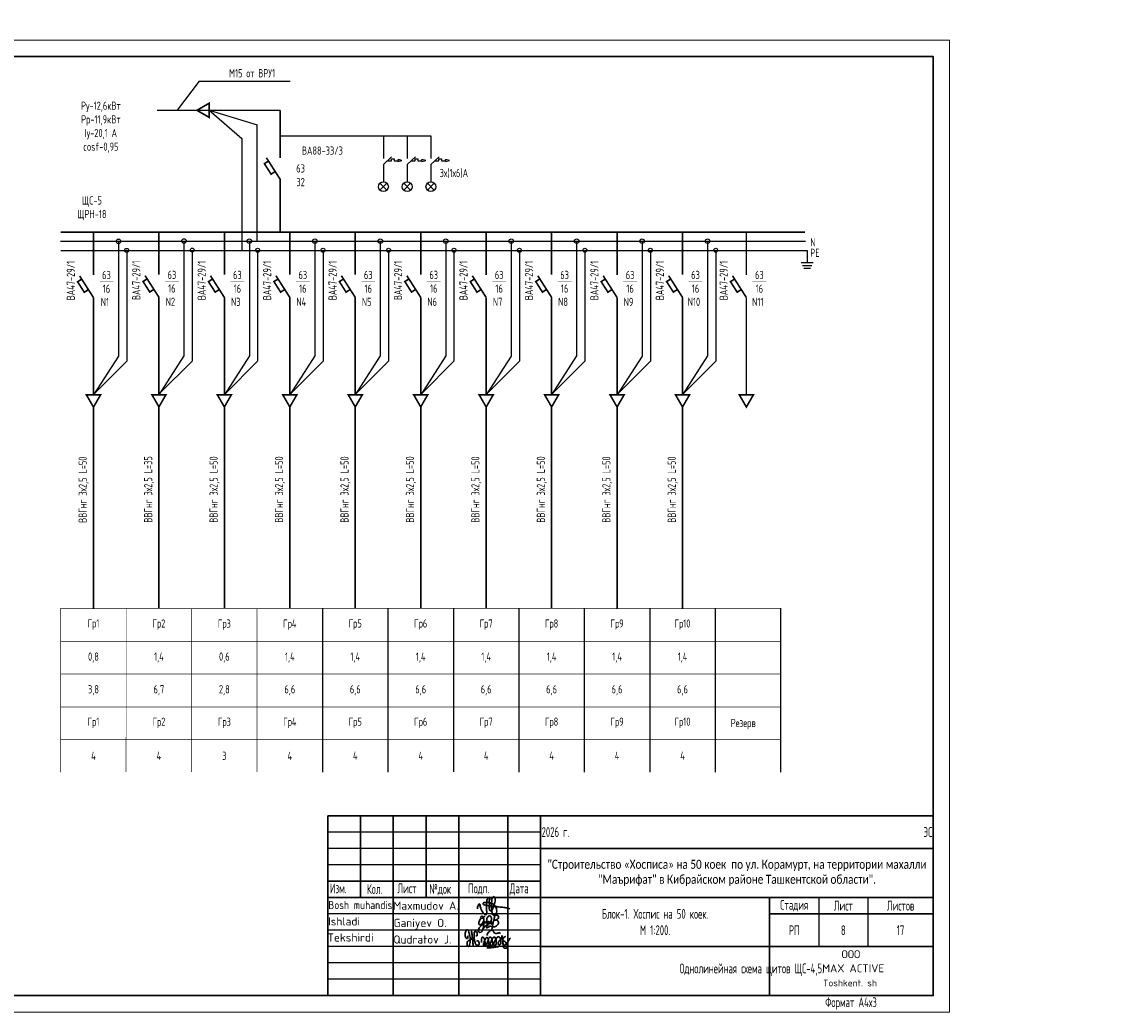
# Model space of a CAD drawing. Header units: millimetres. Extents: x 473009 to 2502882, y 456217 to 1153743.
# Tile 21 of 124: x 1022015 to 1055629, y 457033 to 487290. Entities that reach past the tile are written whole.
import ezdxf
from ezdxf.enums import TextEntityAlignment as Align

# ---------------------------------------------------------------- set-up
doc = ezdxf.new("R2010")
doc.units = ezdxf.units.MM
for name, color, linetype in [('_Текст', 7, 'Continuous'), ('EKAB', 7, 'Continuous'), ('FORMAT', 150, 'Continuous'), ('Osnova', 7, 'Continuous'), ('построение', 7, 'Continuous'), ('формат', 136, 'Continuous')]:
    doc.layers.add(name, color=color, linetype=linetype)
for name, color, linetype, lineweight in [('ТХ. штамп', 7, 'Continuous', 25), ('ТХ. ЭЛ', 2, 'Continuous', 30), ('Электрика', 1, 'Continuous', 50), ('ЭМ', 240, 'Continuous', 20)]:
    doc.layers.add(name, color=color, linetype=linetype, lineweight=lineweight)
doc.styles.add('COMPLEX', font='isocpeur.ttf')
doc.styles.add('SPDS', font='spds.shx', dxfattribs={"width": 0.8, "height": 250})
doc.styles.add('SPDS1', font='spds.shx', dxfattribs={"width": 0.8})

# ---------------------------------------------------------------- blocks, each defined once
blk = doc.blocks.new('*U106')
at = {"color": 0, "linetype": 'Continuous', "lineweight": 30}
for p, q in [((440, 60), (625, 60)), ((440, 5), (440, 60))]:
    blk.add_line(p, q, dxfattribs=at)
at = {"layer": 'ЭМ', "color": 0, "lineweight": 30, "ltscale": 0.5}
for p, q in [((20, 90), (8, 90)), ((8, 5), (8, 90)), ((13, 5), (13, 90)), ((20, 65), (8, 65)), ((20, 30), (8, 30)), ((20, 5), (8, 5))]:
    blk.add_line(p, q, dxfattribs=at)
at = {"layer": 'ЭМ', "color": 0, "lineweight": 20, "ltscale": 0.5}
blk.add_lwpolyline([(0, 0), (630, 0), (630, 297), (0, 297)], close=True, dxfattribs=at)
at = {"layer": 'ЭМ', "color": 0, "lineweight": 30, "ltscale": 0.5}
blk.add_lwpolyline([(20, 5), (625, 5), (625, 292), (20, 292)], close=True, dxfattribs=at)
at = {"layer": 'ЭМ', "color": 0, "lineweight": 25, "ltscale": 100, "char_height": 3, "attachment_point": 2, "rotation": 90, "style": 'SPDS'}
for s, insert, width in [('Взам. инв. №', (8.72, 77.28), 31.9567), ('Подпись и дата', (8.76, 47.02), 43.3948), ('Инв. № подл.', (8.76, 17.32), 41.415)]:
    blk.add_mtext(s, dxfattribs=dict(at, insert=insert, width=width))
blk = doc.blocks.new('A$C4c4061ee')
at = {"color": 184, "lineweight": 30}
blk.add_spline([(-39.7, -7.1), (-36.8, 4), (-34, 7.9), (-31.2, -0.1), (-24.1, -16.2), (-16.7, -23.5), (-13.9, -23.5), (-12.5, -17.9), (-12.5, 12.7), (-8.3, 24.8), (-4.4, 27), (-3.4, 21.4), (-5.7, 12.9), (-4.4, 8), (-4.4, -10), (-2, -12.6), (3.3, -10), (9.6, 6.1), (12.6, 19.5), (7.6, 28.9), (4.7, 26.6), (2.4, 16.6), (1.1, -1.2), (2.9, -14.2), (6.8, -24.8), (10.9, -24.8), (15, -21.3), (16.5, -17.2), (16.5, -9.9), (12, 2), (5.9, 7.4), (-2.7, 10.3), (-10, 12.1), (-17, 12.1), (-21.5, 11.2), (-22.5, 7.7), (-20, 5.4), (-14, 3.7), (-0.7, 1.8), (11, 0.5), (22.2, -1.2), (37.6, -2.6), (43.5, -3.6), (49.3, -4.5), (54.9, -6.4)], degree=3, dxfattribs=at)
blk = doc.blocks.new('Odil Ganiyev')
at = {"color": 184, "lineweight": 30}
for points in [[(278009, -189095), (278081, -189029), (278139, -189055), (278204, -188993)], [(278218, -189288), (278220, -189298), (278251, -189229), (278258, -189294), (278315, -189206), (278295, -189231), (278320, -189288), (278380, -189198), (278355, -189239), (278384, -189286), (278449, -189192), (278428, -189223), (278438, -189281), (278515, -189197), (278494, -189208), (278505, -189282), (278604, -188932), (278563, -189514)], [(278174, -189155), (278173, -189633), (278135, -189699), (278036, -189702), (278008, -189605), (278074, -189469), (278128, -189405), (278218, -189288)], [(278213, -189509), (278316, -189388), (278340, -189483), (278421, -189425), (278521, -189382)]]:
    blk.add_spline(points, degree=3, dxfattribs=at)
for points, knots in [([(278396, -189316), (278466, -189243), (278495, -189145), (278487, -189009), (278378, -188944), (278332, -188998), (278319, -189020), (278305, -189050), (278280, -189134), (278300, -189288), (278388, -189386)], [0, 0, 0, 0, 210.331661, 341.544209, 437.993539, 521.209993, 521.209993, 521.209993, 602.643394, 823.015149, 823.015149, 823.015149, 823.015149]), ([(278604, -188939), (278630, -188908), (278658, -188890), (278746, -188897), (278776, -188980), (278743, -189054), (278691, -189101), (278617, -189118)], [0, 0, 0, 0, 59.301687, 137.83445, 232.671471, 306.955654, 371.443461, 371.443461, 371.443461, 371.443461]), ([(278093, -189111), (278063, -189124), (277979, -189180), (277976, -189469), (278121, -189357), (278159, -189260), (278167, -189222)], [0, 0, 0, 0, 84.01965, 319.3343, 434.006974, 519.963926, 519.963926, 519.963926, 519.963926]), ([(278167, -189222), (278181, -189151), (278171, -189084), (278111, -189103), (278093, -189111)], [526.826092, 526.826092, 526.826092, 526.826092, 665.559085, 706.396126, 706.396126, 706.396126, 706.396126]), ([(278617, -189118), (278680, -189058), (278780, -189127), (278817, -189262), (278675, -189400), (278595, -189412), (278531, -189410)], [498.211239, 498.211239, 498.211239, 498.211239, 560.962433, 628.560844, 789.184895, 992.203079, 992.203079, 992.203079, 992.203079])]:
    blk.add_open_spline(points, degree=3, knots=knots, dxfattribs=at)
blk = doc.blocks.new('A$C77aec0c1')
at = {"color": 184, "lineweight": 30}
for points in [[(-78.4, 25.2), (-78.4, 19.8), (-80.1, 15.4), (-82.7, 15.2), (-85.9, 18.3), (-87.6, 24.6), (-87.6, 33.5), (-85.8, 41.5), (-83.2, 44.9), (-79.5, 45.3), (-74.8, 37.3), (-71.4, 24), (-70.3, 12.8), (-70.6, 1.9), (-72.5, -8.2), (-74.5, -11.9), (-76.7, -12.4), (-79.3, -9.8), (-81.1, -2.5), (-80.5, 2.8), (-78.6, 6.3), (-76.3, 8.1), (-74.2, 8.6)], [(-70.3, 8.8), (-64.2, 15.4), (-63.4, 26), (-64.7, 36.5), (-65.8, 41.1), (-66, 40.4), (-65.4, 38.6), (-63.9, 30.6), (-63.4, 26), (-62.4, 17.4), (-61.3, 7.7), (-60.5, -1.3), (-59.7, -9.1), (-59.2, -11.6), (-59.5, -10.3), (-59.8, -8.8), (-61, 4.4), (-61.6, 9.7), (-62.2, 15.2), (-62.4, 16.8), (-60.5, 15), (-58.2, 15.7), (-56.6, 21.2), (-56.7, 31.2), (-55.8, 37.1), (-53.2, 40), (-50, 39.7), (-45.9, 34.7), (-45.4, 29.7), (-46.3, 25.7), (-48.8, 25), (-50.3, 25.3)], [(-10.4, 26.1), (-11.3, 30.7), (-5.9, 37.4), (1.2, 43.5), (6.2, 44.3), (10.3, 42.2), (12.4, 38), (15, 34.5), (18.4, 33), (24.9, 33.5), (29.4, 34.6), (33.6, 34.4), (35.1, 34)], [(-56.6, 20.3), (-55.7, 12.4), (-53.4, 2), (-50.9, -4.5), (-47.7, -7.4), (-43.4, -8.2), (-40.2, -6.5), (-38.7, -1.4), (-39.6, 2.9), (-41.5, 6), (-44.2, 7.7), (-47, 7.2), (-47.6, 5.7)], [(-30.4, 1), (-29.8, 17.4), (-28.4, 20.1), (-25.6, 19.9), (-20.5, 13.6), (-18.9, 4.6), (-17.5, -7.1), (-18.5, -11.1), (-21.9, -11.5), (-24, -7.9), (-23.3, -0.6), (-20.4, 7.3), (-17, 14), (-13.9, 18.7), (-9.6, 18.3), (-6.3, 10.9), (-5, -2.4), (-5, -8.8), (-9, -10.1), (-12.3, -6.5), (-11.2, 0.2), (-8.3, 6.3), (-6.9, 12.8), (-4.7, 17.9), (-0.2, 20.5), (4.2, 17.9), (6, 9.7), (7.1, 1), (7.6, -6.8), (4.7, -8.8), (0.1, -8.1), (-0.1, -1.4), (3.2, 6.9), (7.8, 15.8), (10.6, 19.9), (16, 19.6), (19.3, 13.2), (20.4, 0.9), (19.5, -6.1), (16.8, -9.2), (13.6, -8.5), (11.7, -1), (15.1, 6.9), (19.9, 14.2), (24.4, 19.9), (31, 21.1), (35, 14.6), (36.2, 0.9), (34.1, -5.6), (29.3, -6.4), (26.9, -3.5), (30.5, 6.3), (35.4, 12.4), (39.7, 19.3), (40.4, 25.2), (40.7, 24.3), (43.9, -4.9), (43.8, -3.9), (42.9, 9.7), (43.1, 12.5), (45.5, 16.5), (50.4, 21.1), (52.2, 22.2), (51.2, 21.8)], [(42.9, 10.8), (45.1, 7.7), (48.3, 5.7), (51.7, 3.7), (54.9, -0.4), (57.8, -5.8), (58.9, -10.7), (58.5, -15.5), (56.8, -17.9), (52, -18.5), (48.4, -18.1), (46.1, -15.6), (45.8, -12.6), (48.1, -9.4), (51.1, -6.3), (54.5, -2.6), (57.9, 1), (62.2, 6.3), (66.5, 12.8), (69.8, 17.8)], [(-11.8, -17.3), (-2.7, -17.5), (7.9, -15.9), (17.6, -14.8), (25.1, -13.1), (30.9, -13.1)]]:
    blk.add_spline(points, degree=3, dxfattribs=at)
blk = doc.blocks.new('124343576765846544')
at = {"color": 7, "lineweight": 25, "ltscale": 100}
for p in [(526998, 459414), (521998, 457914)]:
    blk.add_line(p, (526998, 457914), dxfattribs=at)
at = {"layer": '_Текст', "color": 7, "lineweight": 30}
for p, q in [((526998, 463414), (508498, 463414)), ((509498, 463414), (509498, 460914)), ((510498, 463414), (510498, 457914)), ((511498, 463414), (511498, 460914)), ((512498, 463414), (512498, 457914)), ((513998, 463414), (513998, 457914)), ((514998, 463414), (514998, 457914)), ((526998, 462414), (514998, 462414)), ((514998, 461414), (508498, 461414)), ((526998, 460914), (508498, 460914)), ((521998, 460914), (521998, 457914)), ((526998, 460414), (521998, 460414)), ((526998, 459414), (514998, 459414))]:
    blk.add_line(p, q, dxfattribs=at)
at = {"layer": '_Текст', "color": 7, "linetype": 'ByBlock', "lineweight": 30}
blk.add_line((508498, 463414), (508498, 457914), dxfattribs=at)
at = {"layer": '_Текст', "color": 7, "lineweight": 25}
for p, q in [((514998, 462914), (508498, 462914)), ((514998, 462414), (508498, 462414)), ((514998, 461914), (508498, 461914)), ((523498, 460914), (523498, 459414)), ((524998, 460914), (524998, 459414)), ((514998, 460414), (508498, 460414)), ((514998, 459914), (508498, 459914)), ((514998, 459414), (508498, 459414)), ((514998, 458914), (508498, 458914)), ((514998, 458414), (508498, 458414))]:
    blk.add_line(p, q, dxfattribs=at)
for name, p, xscale, yscale, zscale in [('A$C4c4061ee', (513481, 460638), 10.45975922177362, 10.45975922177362, 10.45975922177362), ('A$C77aec0c1', (513463, 459525), 8.776011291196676, 8.776011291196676, 8.776011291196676)]:
    blk.add_blockref(name, p, dxfattribs=dict(xscale=xscale, yscale=yscale, zscale=zscale))
at = {"xscale": 0.7326778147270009, "yscale": 0.7326778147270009, "zscale": 0.7326778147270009, "rotation": 351.5695638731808}
blk.add_blockref('Odil Ganiyev', (331974, 627214), dxfattribs=at)
at = {"color": 0, "linetype": 'Continuous', "lineweight": -2, "style": 'COMPLEX', "width": 0.85}
blk.add_text('Bosh muhandis', height=250, dxfattribs=at).set_placement((509489, 460683), align=Align.MIDDLE_CENTER)
at = {"color": 0, "linetype": 'Continuous', "lineweight": -2, "style": 'COMPLEX'}
for s, p in [('Maxmudov A.', (510499, 460538)), ('Ganiyev O.', (510507, 460012)), ('Qudratov J.', (510499, 459505))]:
    blk.add_text(s, height=250, dxfattribs=at).set_placement(p)
for s, p in [('Ishladi', (508993, 460184)), ('Tekshirdi', (509191, 459691))]:
    blk.add_text(s, height=250, dxfattribs=at).set_placement(p, align=Align.MIDDLE_CENTER)
at = {"style": 'COMPLEX'}
for s, p in [('ООО', (524196, 459059)), ('MAX ACTIVE', (523607, 458628))]:
    blk.add_text(s, height=243.5, dxfattribs=at).set_placement(p)
at = {"ltscale": 100, "style": 'COMPLEX'}
blk.add_text('Toshkent. sh', height=206.67, dxfattribs=at).set_placement((525275, 458199), align=Align.RIGHT)
at = {"color": 0, "lineweight": 25, "insert": (525998, 459914), "char_height": 300, "width": 2000, "attachment_point": 5, "style": 'SPDS1'}
blk.add_mtext('17', dxfattribs=at)
at = {"layer": '_Текст', "color": 7, "lineweight": 25, "style": 'SPDS1', "width": 0.8}
for s, p in [('Изм.', (508560, 461043)), ('Кол.', (509690, 461022)), ('Лист', (510622, 461043)), ('№док', (511595, 461027)), ('Подп.', (512782, 461043)), ('Дата', (514053, 461043))]:
    blk.add_text(s, height=300, dxfattribs=at).set_placement(p)
at = {"layer": '_Текст', "color": 7, "char_height": 300, "attachment_point": 5}
for s, insert, width, style in [('2026 г.                                                                                        ЭС', (520998, 462914), 12000, 'SPDS1'), ('{\\fCalibri|b0|i0|c204|p34;\\H0.91667x;\\C256;"Строительство «Хосписа» на 50 коек  по ул. Корамурт, на территории махалли "Маърифат" в Кибрайском районе Ташкентской области".\\H1.30253x; }', (520998, 461664), 12000, 'SPDS'), ('Стадия', (522748, 460664), 1500, 'SPDS1'), ('Блок-1. Хоспис на 50 коек.\\PМ 1:200.', (518498, 460164), 7000, 'SPDS'), ('Лист', (524248, 460664), 1500, 'SPDS1'), ('Листов', (525998, 460664), 1500, 'SPDS1'), ('РП', (522748, 459914), 1500, 'SPDS1')]:
    blk.add_mtext(s, dxfattribs=dict(at, insert=insert, width=width, style=style))

msp = doc.modelspace()

# ---------------------------------------------------------------- linework, layer by layer
at = {"color": 7}
for p, q in [((1033059.6, 482932.4), (1033310.2, 483169.8)), ((1033184.9, 483051.1), (1033305.9, 483051.1)), ((1033305.9, 483051.1), (1033305.9, 483113.2)), ((1033305.9, 483113.2), (1033385, 483113.2)), ((1033385, 483113.2), (1033385, 483051.1)), ((1033385, 483051.1), (1033504.7, 483051.1)), ((1033784.2, 482932.4), (1034034.8, 483169.8)), ((1033909.5, 483051.1), (1034030.5, 483051.1)), ((1034030.5, 483051.1), (1034030.5, 483113.2)), ((1034030.5, 483113.2), (1034109.6, 483113.2)), ((1034109.6, 483113.2), (1034109.6, 483051.1)), ((1034109.6, 483051.1), (1034229.4, 483051.1)), ((1034508.8, 482932.4), (1034759.5, 483169.8)), ((1034634.2, 483051.1), (1034755.1, 483051.1)), ((1034755.1, 483051.1), (1034755.1, 483113.2)), ((1034755.1, 483113.2), (1034834.2, 483113.2)), ((1034834.2, 483113.2), (1034834.2, 483051.1)), ((1034834.2, 483051.1), (1034954, 483051.1)), ((1033059.6, 482932.4), (1033059.6, 482406.3)), ((1033784.2, 482932.4), (1033784.2, 482406.3)), ((1034508.8, 482932.4), (1034508.8, 482406.3)), ((1033059.6, 482556.3), (1033059.6, 482406.3)), ((1033784.2, 482556.3), (1033784.2, 482406.3)), ((1034508.8, 482556.3), (1034508.8, 482406.3)), ((1032953.5, 482362.3), (1033165.7, 482150.2)), ((1032953.5, 482150.2), (1033165.7, 482362.3)), ((1033678.1, 482362.3), (1033890.3, 482150.2)), ((1033678.1, 482150.2), (1033890.3, 482362.3)), ((1034402.8, 482362.3), (1034614.9, 482150.2)), ((1034402.8, 482150.2), (1034614.9, 482362.3))]:
    msp.add_line(p, q, dxfattribs=at)
for centre in [(1033059.6, 482256.3), (1033784.2, 482256.3), (1034508.8, 482256.3)]:
    msp.add_circle(centre, 150, dxfattribs=at)
at = {"layer": 'EKAB', "color": 7}
for p, q in [((1033504.8, 483055), (1033504.3, 483024.5)), ((1033504.3, 483024.5), (1033625.6, 483052.8)), ((1033504.8, 483054.7), (1033505.6, 483085.1)), ((1033625.6, 483052.8), (1033505.6, 483085.1)), ((1034229.4, 483055), (1034228.9, 483024.5)), ((1034228.9, 483024.5), (1034350.2, 483052.8)), ((1034229.4, 483054.7), (1034230.2, 483085.1)), ((1034350.2, 483052.8), (1034230.2, 483085.1)), ((1034953.5, 483024.5), (1035074.8, 483052.8)), ((1034954, 483054.7), (1034954.9, 483085.1)), ((1035074.8, 483052.8), (1034954.9, 483085.1))]:
    msp.add_line(p, q, dxfattribs=at)
at = {"layer": 'FORMAT', "color": 0, "lineweight": 25, "ltscale": 2}
for p, q in [((1027730.9, 484591.7), (1029198.4, 484144.6)), ((1027730.9, 484591.7), (1028731.3, 483732.4)), ((1029198.4, 480587.1), (1029198.4, 484144.6)), ((1028731.3, 483732.4), (1028731.3, 480310)), ((1029907, 483815.8), (1034508.8, 483815.8)), ((1033059.6, 483815.8), (1033059.6, 483118.3)), ((1033784.2, 483815.8), (1033784.2, 483118.3)), ((1034508.8, 483815.8), (1034508.8, 483118.3)), ((1034954, 483055), (1034953.5, 483024.5)), ((1023196.1, 480587.1), (1045960.5, 480587.1)), ((1024964.1, 480587.1), (1024964.1, 477078.2)), ((1026964.4, 480595.3), (1026964.4, 477086.4)), ((1028963.8, 480591.8), (1028963.8, 477082.9)), ((1030964, 480591.6), (1030964, 477082.7)), ((1032964.1, 480591.4), (1032964.1, 477082.5)), ((1034964.2, 480593.1), (1034964.2, 477084.2)), ((1036964.3, 480591), (1036964.3, 477082.1)), ((1038964.4, 480592.8), (1038964.4, 477083.9)), ((1040964.6, 480590.6), (1040964.6, 477081.7)), ((1042964.7, 480592.4), (1042964.7, 477083.5)), ((1023197.5, 480310), (1046008.6, 480310.7)), ((1025215.2, 480310), (1025215.2, 476920.4)), ((1027215.6, 480318.2), (1027215.6, 476928.6)), ((1029215, 480314.7), (1029215, 476925.1)), ((1031215.1, 480314.5), (1031215.1, 476924.9)), ((1033215.2, 480314.3), (1033215.2, 476924.7)), ((1035215.3, 480316), (1035215.3, 476926.5)), ((1037215.4, 480313.9), (1037215.4, 476924.3)), ((1039215.6, 480315.7), (1039215.6, 476926.1)), ((1041215.7, 480313.5), (1041215.7, 476924)), ((1043215.8, 480315.3), (1043215.8, 476925.7)), ((1043215.8, 480313.3), (1043215.8, 476923.8)), ((1046008.6, 480310.7), (1046008.6, 479941.3)), ((1045826.2, 479941.3), (1046191.1, 479941.3)), ((1045865.9, 479853.4), (1046151.4, 479853.4)), ((1045905.5, 479765.6), (1046111.8, 479765.6)), ((1024964.1, 477078.2), (1024198.4, 475891.7)), ((1026964.4, 477086.4), (1026198.7, 475899.9)), ((1028963.8, 477082.9), (1028198.1, 475896.4)), ((1030964, 477082.7), (1030198.2, 475896.2)), ((1032964.1, 477082.5), (1032198.3, 475896)), ((1034964.2, 477084.2), (1034198.5, 475897.8)), ((1036964.3, 477082.1), (1036198.6, 475895.6)), ((1038964.4, 477083.9), (1038198.7, 475897.4)), ((1040964.6, 477081.7), (1040198.8, 475895.2)), ((1042964.7, 477083.5), (1042199, 475897)), ((1025215.2, 476920.4), (1024219.3, 475924)), ((1027215.6, 476928.6), (1026219.6, 475932.2)), ((1029215, 476925.1), (1028219, 475928.7)), ((1031215.1, 476924.9), (1030219.1, 475928.5)), ((1033215.2, 476924.7), (1032219.2, 475928.3)), ((1035215.3, 476926.5), (1034219.3, 475930.1)), ((1037215.4, 476924.3), (1036219.5, 475928)), ((1039215.6, 476926.1), (1038219.6, 475929.7)), ((1041215.7, 476924), (1040219.7, 475927.6)), ((1043215.8, 476925.7), (1042219.8, 475929.3)), ((1031197.5, 469371.9), (1031197, 464365.6)), ((1033197.6, 469371.7), (1033197.1, 464365.4)), ((1035197.7, 469375.7), (1035197.2, 464369.3)), ((1037197.8, 469371.4), (1037197.4, 464365.1)), ((1039198, 469371.2), (1039197.5, 464364.9)), ((1041198.1, 469371), (1041197.6, 464364.7)), ((1043198.2, 469370.8), (1043197.7, 464364.5)), ((1045198.3, 469370.6), (1045197.8, 464359.5))]:
    msp.add_line(p, q, dxfattribs=at)
at = {"layer": 'FORMAT', "color": 0, "lineweight": 25, "ltscale": 2, "const_width": 50}
for points in [[(1027359.5, 484591.7), (1027730.9, 484377.3), (1027730.9, 484806.1)], [(1024198.9, 475520.3), (1024413.3, 475891.7), (1023984.5, 475891.7)], [(1026199.2, 475528.5), (1026413.6, 475899.9), (1025984.8, 475899.9)], [(1028198.6, 475525), (1028413, 475896.4), (1027984.2, 475896.4)], [(1030198.8, 475524.8), (1030413.2, 475896.2), (1029984.3, 475896.2)], [(1032198.9, 475524.6), (1032413.3, 475896), (1031984.5, 475896)], [(1034199, 475526.4), (1034413.4, 475897.8), (1033984.6, 475897.8)], [(1036199.1, 475524.2), (1036413.5, 475895.6), (1035984.7, 475895.6)], [(1038199.2, 475526), (1038413.7, 475897.4), (1037984.8, 475897.4)], [(1040199.4, 475523.9), (1040413.8, 475895.2), (1039985, 475895.2)], [(1042199.5, 475525.6), (1042413.9, 475897), (1041985.1, 475897)], [(1044150.1, 475523.1), (1044364.5, 475894.5), (1043935.6, 475894.5)]]:
    msp.add_lwpolyline(points, close=True, dxfattribs=at)
at = {"layer": 'FORMAT', "color": 0, "lineweight": 25, "ltscale": 2}
for points, const_width in [([(1029907, 484591.7), (1026142.4, 484591.7)], 40), ([(1029907, 484591.7), (1029907, 483135.3)], 50), ([(1029546.9, 483040.8), (1029421.4, 482960.5), (1029626.8, 482639.4), (1029752.2, 482719.6)], 50), ([(1029908.1, 482475.9), (1029483.2, 483140.3)], 50), ([(1029907, 482477.6), (1029907, 480864.2)], 50), ([(1023196.1, 480864.2), (1045943.1, 480864.2)], 50), ([(1024198.4, 480864.2), (1024198.4, 479559)], 50), ([(1026198.7, 480872.4), (1026198.7, 479567.3)], 50), ([(1028198.1, 480868.9), (1028198.1, 479563.7)], 50), ([(1030198.2, 480868.7), (1030198.2, 479563.5)], 50), ([(1032198.3, 480868.5), (1032198.3, 479563.4)], 50), ([(1034198.5, 480870.2), (1034198.5, 479565.1)], 50), ([(1036198.6, 480868.1), (1036198.6, 479563)], 50), ([(1038198.7, 480869.9), (1038198.7, 479564.7)], 50), ([(1040198.8, 480867.7), (1040198.8, 479562.6)], 50), ([(1042199, 480869.5), (1042199, 479564.3)], 50), ([(1044149.5, 480867), (1044149.5, 479561.8)], 50), ([(1023838.6, 479431.2), (1023713.1, 479351), (1023918.5, 479029.8), (1024044, 479110.1)], 50), ([(1024199.8, 478866.4), (1023774.9, 479530.8)], 50), ([(1024385, 479346.6), (1024806.9, 479346.6)], 10), ([(1025838.9, 479439.4), (1025713.4, 479359.2), (1025918.8, 479038), (1026044.3, 479118.3)], 50), ([(1026200.1, 478874.6), (1025775.2, 479539)], 50), ([(1026385.3, 479354.8), (1026807.2, 479354.8)], 10), ([(1027838.3, 479435.9), (1027712.8, 479355.7), (1027918.2, 479034.5), (1028043.7, 479114.8)], 50), ([(1028199.5, 478871.1), (1027774.6, 479535.5)], 50), ([(1028384.7, 479351.3), (1028806.6, 479351.3)], 10), ([(1029838.4, 479435.7), (1029713, 479355.5), (1029918.3, 479034.3), (1030043.8, 479114.6)], 50), ([(1030199.7, 478870.9), (1029774.8, 479535.3)], 50), ([(1030384.8, 479351.1), (1030806.7, 479351.1)], 10), ([(1031838.6, 479435.5), (1031713.1, 479355.3), (1031918.5, 479034.1), (1032043.9, 479114.4)], 50), ([(1032199.8, 478870.7), (1031774.9, 479535.1)], 50), ([(1032384.9, 479350.9), (1032806.8, 479350.9)], 10), ([(1033838.7, 479437.3), (1033713.2, 479357), (1033918.6, 479035.9), (1034044.1, 479116.1)], 50), ([(1034199.9, 478872.5), (1033775, 479536.8)], 50), ([(1034385, 479352.7), (1034807, 479352.7)], 10), ([(1035838.8, 479435.1), (1035713.3, 479354.9), (1035918.7, 479033.8), (1036044.2, 479114)], 50), ([(1036200, 478870.3), (1035775.1, 479534.7)], 50), ([(1036385.2, 479350.5), (1036807.1, 479350.5)], 10), ([(1037838.9, 479436.9), (1037713.5, 479356.7), (1037918.8, 479035.5), (1038044.3, 479115.8)], 50), ([(1038200.2, 478872.1), (1037775.2, 479536.5)], 50), ([(1038385.3, 479352.3), (1038807.2, 479352.3)], 10), ([(1039839, 479434.8), (1039713.6, 479354.5), (1039919, 479033.4), (1040044.4, 479113.6)], 50), ([(1040200.3, 478869.9), (1039775.4, 479534.3)], 50), ([(1040385.4, 479350.2), (1040807.3, 479350.2)], 10), ([(1041839.2, 479436.5), (1041713.7, 479356.3), (1041919.1, 479035.1), (1042044.5, 479115.4)], 50), ([(1042200.4, 478871.7), (1041775.5, 479536.1)], 50), ([(1042385.5, 479351.9), (1042807.5, 479351.9)], 10), ([(1043789.7, 479434), (1043664.3, 479353.8), (1043869.6, 479032.6), (1043995.1, 479112.9)], 50), ([(1044151, 478869.2), (1043726.1, 479533.6)], 50), ([(1044336.1, 479349.4), (1044758, 479349.4)], 10), ([(1024198.4, 478866.3), (1024198.4, 475891.7)], 50), ([(1026198.7, 478874.5), (1026198.7, 475899.9)], 50), ([(1028198.1, 478871), (1028198.1, 475896.4)], 50), ([(1030198.2, 478870.8), (1030198.2, 475896.2)], 50), ([(1032198.3, 478870.6), (1032198.3, 475896)], 50), ([(1034198.5, 478872.3), (1034198.5, 475897.8)], 50), ([(1036198.6, 478870.2), (1036198.6, 475895.6)], 50), ([(1038198.7, 478872), (1038198.7, 475897.4)], 50), ([(1040198.8, 478869.8), (1040198.8, 475895.2)], 50), ([(1042199, 478871.6), (1042199, 475897)], 50), ([(1044149.5, 478869.1), (1044149.5, 475894.5)], 50), ([(1024198.9, 475520.3), (1024198.9, 469371.9)], 50), ([(1026199.2, 475528.5), (1026199.2, 469380.2)], 50), ([(1028198.6, 475525), (1028198.6, 469376.6)], 50), ([(1030198.8, 475524.8), (1030198.8, 469376.4)], 50), ([(1032198.9, 475524.6), (1032198.9, 469376.2)], 50), ([(1034199, 475526.4), (1034199, 469378)], 50), ([(1036199.1, 475524.2), (1036199.1, 469375.9)], 50), ([(1038199.2, 475526), (1038199.2, 469377.6)], 50), ([(1040199.4, 475523.9), (1040199.4, 469375.5)], 50), ([(1042199.5, 475523.7), (1042199.5, 469375.3)], 50), ([(1025197.8, 469380.2), (1025197.5, 464364.8)], 20), ([(1027197.2, 469368.4), (1027196.7, 464364.8)], 20), ([(1029197.3, 469370.2), (1029196.9, 464364.8)], 20)]:
    msp.add_lwpolyline(points, dxfattribs=dict(at, const_width=const_width))
for centre, radius in [((1024964.1, 480587.1), 68.8), ((1025215.2, 480310), 61.1), ((1026964.4, 480595.3), 68.8), ((1027215.6, 480318.2), 61.1), ((1028963.8, 480591.8), 68.8), ((1029215, 480314.7), 61.1), ((1030964, 480591.6), 68.8), ((1031215.1, 480314.5), 61.1), ((1032964.1, 480591.4), 68.8), ((1033215.2, 480314.3), 61.1), ((1034964.2, 480593.1), 68.8), ((1035215.3, 480316), 61.1), ((1036964.3, 480591), 68.8), ((1037215.4, 480313.9), 61.1), ((1038964.4, 480592.8), 68.8), ((1039215.6, 480315.7), 61.1), ((1040964.6, 480590.6), 68.8), ((1041215.7, 480313.5), 61.1), ((1042964.7, 480592.4), 68.8), ((1043215.8, 480315.3), 61.1)]:
    msp.add_circle(centre, radius, dxfattribs=at)
at = {"layer": 'Osnova', "color": 0, "const_width": 20}
msp.add_lwpolyline([(1023197.5, 469380.2), (1023197.1, 464364.8)], dxfattribs=at)
at = {"layer": 'Osnova', "color": 0}
msp.add_lwpolyline([(1023197.5, 469380.2, 20, 20, 0), (1023197.1, 464359.4, 0, 0, 0), (1045197.8, 464359.5, 0, 0, 0)], format="xyseb", dxfattribs=at)
at = {"layer": 'Osnova', "color": 0, "lineweight": 25, "const_width": 20}
for points in [[(1045198.3, 469364), (1023197.5, 469364.9)], [(1023197.4, 468358.4), (1045198.2, 468358.4)], [(1023197.4, 467359.7), (1045198.1, 467359.7)]]:
    msp.add_lwpolyline(points, dxfattribs=at)
at = {"layer": 'построение', "color": 0, "lineweight": 25}
for q in [(1026759.6, 484591.7), (1030209.7, 485480.5)]:
    msp.add_line((1027424.4, 485480.5), q, dxfattribs=at)
at = {"layer": 'ТХ. ЭЛ', "color": 0, "lineweight": 25, "const_width": 20}
msp.add_lwpolyline([(1023197.2, 465362.6), (1045197.9, 465364.8)], dxfattribs=at)
at = {"layer": 'Электрика', "color": 0, "lineweight": -2, "const_width": 20}
msp.add_lwpolyline([(1023197.3, 466359.7), (1045198, 466359.7)], dxfattribs=at)

# ---------------------------------------------------------------- block references
at = {"lineweight": 50}
msp.add_blockref('124343576765846544', (522864, -380.7), dxfattribs=at)
at = {"layer": 'формат', "color": 0, "xscale": 100, "yscale": 100, "zscale": 100}
msp.add_blockref('*U106', (987362.1, 457033.4), dxfattribs=at)

# ---------------------------------------------------------------- texts
at = {"color": 7, "ltscale": 2, "insert": (513015.9, 476034.8), "char_height": 250, "width": 17719.705, "attachment_point": 4, "line_spacing_factor": 1.44, "style": 'SPDS1'}
msp.add_mtext('\\pi7954.85267;{\\L\\C256;Общие данные\\P\\pi0;\\l    1.Настоящий проект электроосвещения и электрооборудования здания выполнен на основании следующих исходных данных разделов: АР, ОВ, ОС, ТХ. \\PВРУ-1- Ру =116,2кВт; \\P             Рр =98,7кВт.\\P    2.Проектом предусмотрено рабочее (общее, местное) ремонтное и аварийное освещение.\\P    3.Общее рабочее освещение предусматривается стационарными светодиодными светильниками. Выбор типа светильников производился в соответствии с назначением помещений, характеристикой среды и требованиями архитектурного оформления.\\P   4.Освещенность помещений принята согласно нормам и правилам КМК2.01.05-98.\\P   5.Управление рабочим освещением осуществляется выключателями, установленными по месту в помещениях .\\P   6.Аварийное освещение предусматривается по линиям проходов и выходов из здания. Светильники аварийного освещения выделяются из числа светильников общего рабочего освещения и питаются от сети аварийного освещения.\\P   7.Включение светильников общего и аварийного освещения раздельное.\\P  8.Групповая осветительная сеть выполняется кабелем марки ВВГнг-0,66  в ПВХ гофротрубе за подвесным потолком, в плитах перекрытий.   \\P     9.Силовыми электроприемниками являются  технологическое,  сантехническое оборудование. Номинальная мощность установленных электроприемников принята в соответствии с заданиями технологической, вентиляционной частей проекта. \\PРасчетная мощность силовых электроприемников определена методом коэффициентов спроса по характерным группам электроприемников (на основании рекомендаций КМК). . Отключение общей вентиляции при пожаре осуществляется поступлением сигнала на магнитный пускатель "МП".\\P     10.Силовая распределительная сеть выполняется кабелем ВВГнг, проложенная за подвесным потолком в ПВХ гофротрубе и скрыто в ПВХ трубе под слоем штукатурки. \\P     11.Силовые распределительные пункты приняты с автоматическими выключателями на отходящих линиях. Щиты принять навесными. В качестве главного распределительного щита принята панель ПР. Магистральные сети выполняются кабелем марки ВВГнг, проложенные в гофрированных трубах ПВХ, на скобах.\\P    12.Для защиты от поражения электрическим током предусматривается следующие виды заземления :\\P     Заземление всех корпусов электроприемников выполняется в однофазной сети третьим  заземляющим проводом,в трехфазной-пятым заземляющим проводом.\\PВ проекте принята система заземления TN-S. Ввод в здание должен быть предусмотрен пятижильным кабелем. Пятая жила соединяется с заземленной нейтралью источника.\\P    13. Опасные зоны на объекте отсутствуют\\C5;.\\P    }14. {\\C256;Монтаж выполнить в соответствии с ПУЭ и КМК3.05.06-97.}', dxfattribs=at)
at = {"color": 0, "lineweight": 25, "char_height": 250, "width": 3000, "attachment_point": 5, "rotation": 90, "style": 'SPDS1'}
for insert in [(1023505.7, 479385.8), (1025506, 479394.1), (1027505.4, 479390.5), (1029505.5, 479390.3), (1031505.6, 479390.1), (1033505.7, 479391.9), (1035505.9, 479389.8), (1037506, 479391.5), (1039506.1, 479389.4), (1041506.2, 479391.1), (1043456.8, 479388.6)]:
    msp.add_mtext('ВА47-29/1', dxfattribs=dict(at, insert=insert))
at = {"color": 1, "lineweight": 25, "ltscale": 100, "char_height": 300, "attachment_point": 5, "style": 'SPDS1'}
for s, insert, width in [('{\\C0;8}', (1047112.1, 459533.4), 1500), ('{\\C0;  Однолинейная схема щитов ЩС-4,5.}', (1044191, 458324.3), 11701.524)]:
    msp.add_mtext(s, dxfattribs=dict(at, insert=insert, width=width))
at = {"layer": 'FORMAT', "color": 0, "lineweight": 25, "ltscale": 2, "char_height": 250}
for s, insert, width, attachment_point, style in [('М15 от ВРУ1', (1029044.7, 485725.2), 2861.145, 5, 'SPDS1'), ('{\\C7;Pу-12,6кВт\\PPр-11,9кВт\\PIу-20,1 А\\Pcosf-0,95}', (1024424.8, 484076.7), 2861.145, 5, 'SPDS1'), ('ВА88-33/3', (1031194.1, 483360), 2861.145, 5, 'SPDS1'), ('63\\P32', (1030527.9, 482605.4), 2861.145, 5, 'SPDS1'), ('3х(1х6)А', (1035211.4, 482663.2), 2861.145, 5, 'SPDS1'), ('ЩC-5\\PЩРН-18', (1024149.5, 481593.5), 2861.145, 5, 'SPDS1'), ('N', (1046102, 480684.3), 322.357, 1, 'SPDS'), ('PE', (1046102, 480361.8), 1975.073, 1, 'SPDS'), ('63\\P16', (1024595.9, 479346.6), 2000, 5, 'SPDS1'), ('63\\P16', (1026596.2, 479354.8), 2000, 5, 'SPDS1'), ('63\\P16', (1028595.6, 479351.3), 2000, 5, 'SPDS1'), ('63\\P16', (1030595.8, 479351.1), 2000, 5, 'SPDS1'), ('63\\P16', (1032595.9, 479350.9), 2000, 5, 'SPDS1'), ('63\\P16', (1034596, 479352.7), 2000, 5, 'SPDS1'), ('63\\P16', (1036596.1, 479350.5), 2000, 5, 'SPDS1'), ('63\\P16', (1038596.2, 479352.3), 2000, 5, 'SPDS1'), ('63\\P16', (1040596.4, 479350.2), 2000, 5, 'SPDS1'), ('63\\P16', (1042596.5, 479351.9), 2000, 5, 'SPDS1'), ('63\\P16', (1044547.1, 479349.4), 2000, 5, 'SPDS1'), ('N1{\\W0.3;\\T0.75; }', (1024548.1, 478733.1), 2000, 5, 'SPDS1'), ('N2{\\W0.3;\\T0.75; }', (1026548.4, 478741.3), 2000, 5, 'SPDS1'), ('N3{\\W0.3;\\T0.75; }', (1028547.8, 478737.7), 2000, 5, 'SPDS1'), ('N4{\\W0.3;\\T0.75; }', (1030547.9, 478737.6), 2000, 5, 'SPDS1'), ('N5', (1032548, 478737.4), 2000, 5, 'SPDS1'), ('N6', (1034548.2, 478739.1), 2000, 5, 'SPDS1'), ('N7', (1036548.3, 478737), 2000, 5, 'SPDS1'), ('N8', (1038548.4, 478738.7), 2000, 5, 'SPDS1'), ('N9', (1040548.5, 478736.6), 2000, 5, 'SPDS1'), ('N10', (1042548.7, 478738.4), 2000, 5, 'SPDS1'), ('N11', (1044499.2, 478735.8), 2000, 5, 'SPDS1'), ('Гр1', (1024198.2, 468877.8), 2000, 5, 'SPDS1'), ('Гр2', (1026197.6, 468874.3), 2000, 5, 'SPDS1'), ('Гр3', (1028197, 468870.8), 2000, 5, 'SPDS1'), ('Гр4', (1030197.2, 468870.6), 2000, 5, 'SPDS1'), ('Гр5', (1032197.3, 468874.3), 2000, 5, 'SPDS1'), ('Гр6', (1034197.4, 468874.1), 2000, 5, 'SPDS1'), ('Гр7', (1036197.5, 468873.9), 2000, 5, 'SPDS1'), ('Гр8', (1038197.7, 468873.7), 2000, 5, 'SPDS1'), ('Гр9', (1040197.8, 468873.6), 2000, 5, 'SPDS1'), ('Гр10', (1042197.9, 468873.4), 2000, 5, 'SPDS1'), ('0,8', (1024198.2, 467867.2), 2000, 5, 'SPDS1'), ('1,4', (1026198.6, 467867.2), 2000, 5, 'SPDS1'), ('0,6', (1028197.9, 467867.2), 2000, 5, 'SPDS1'), ('1,4', (1030198.1, 467866.8), 2000, 5, 'SPDS1'), ('1,4', (1032198.2, 467866.8), 2000, 5, 'SPDS1'), ('1,4', (1034198.3, 467866.5), 2000, 5, 'SPDS1'), ('1,4', (1036198.4, 467866.3), 2000, 5, 'SPDS1'), ('1,4', (1038198.5, 467866.7), 2000, 5, 'SPDS1'), ('1,4', (1040198.7, 467866.7), 2000, 5, 'SPDS1'), ('1,4', (1042198.8, 467865.7), 2000, 5, 'SPDS1'), ('3,8', (1024198.2, 466868.5), 2000, 5, 'SPDS1'), ('6,7', (1026198.6, 466868.5), 2000, 5, 'SPDS1'), ('2,8', (1028197.9, 466868.5), 2000, 5, 'SPDS1'), ('6,6', (1030198.1, 466868.1), 2000, 5, 'SPDS1'), ('6,6', (1032198.2, 466868.1), 2000, 5, 'SPDS1'), ('6,6', (1034198.3, 466867.7), 2000, 5, 'SPDS1'), ('6,6', (1036198.4, 466867.5), 2000, 5, 'SPDS1'), ('6,6', (1038198.5, 466867.9), 2000, 5, 'SPDS1'), ('6,6', (1040198.7, 466867.9), 2000, 5, 'SPDS1'), ('6,6', (1042198.8, 466866.9), 2000, 5, 'SPDS1'), ('Гр1', (1024198, 465871.3), 2000, 5, 'SPDS1'), ('Гр2', (1026198.3, 465871.3), 2000, 5, 'SPDS1'), ('Гр3', (1028197.7, 465870.5), 2000, 5, 'SPDS1'), ('Гр4', (1030197.8, 465870.3), 2000, 5, 'SPDS1'), ('Гр5', (1032198, 465874), 2000, 5, 'SPDS1'), ('Гр6', (1034198.1, 465873.8), 2000, 5, 'SPDS1'), ('Гр7', (1036198.2, 465873.6), 2000, 5, 'SPDS1'), ('Гр8', (1038198.3, 465873.4), 2000, 5, 'SPDS1'), ('Гр9', (1040198.5, 465873.3), 2000, 5, 'SPDS1'), ('Гр10', (1042198.6, 465873.1), 2000, 5, 'SPDS1'), ('Резерв', (1044052.4, 465832.2), 2000, 5, 'SPDS1'), ('4', (1024198.6, 464863.9), 2000, 5, 'SPDS1'), ('4', (1026198.9, 464863.9), 2000, 5, 'SPDS1'), ('3', (1028198.3, 464863.9), 2000, 5, 'SPDS1'), ('4', (1030198.4, 464863.5), 2000, 5, 'SPDS1'), ('4', (1032198.5, 464867.4), 2000, 5, 'SPDS1'), ('4', (1034198.7, 464867.2), 2000, 5, 'SPDS1'), ('4', (1036198.8, 464867), 2000, 5, 'SPDS1'), ('4', (1038198.9, 464866.8), 2000, 5, 'SPDS1'), ('4', (1040199, 464866.6), 2000, 5, 'SPDS1'), ('4', (1042199.2, 464866.4), 2000, 5, 'SPDS1')]:
    msp.add_mtext(s, dxfattribs=dict(at, insert=insert, width=width, attachment_point=attachment_point, style=style))
at = {"layer": 'FORMAT', "color": 0, "lineweight": 25, "ltscale": 2, "char_height": 250, "width": 8656.306, "attachment_point": 2, "rotation": 90, "style": 'SPDS1'}
for s, insert in [('ВВГнг 3х2,5 L=50', (1023744.7, 472996.6)), ('ВВГнг 3х2,5 L=35', (1025745, 473004.8)), ('ВВГнг 3х2,5 L=50', (1027744.4, 473001.3)), ('ВВГнг 3х2,5 L=50', (1029744.5, 473001.1)), ('ВВГнг 3х2,5 L=50', (1031744.6, 473000.9)), ('ВВГнг 3х2,5 L=50', (1033744.8, 473002.7)), ('ВВГнг 3х2,5 L=50', (1035744.9, 473000.5)), ('ВВГнг 3х2,5 L=50', (1037745, 473002.3)), ('ВВГнг 3х2,5 L=50', (1039745.1, 473000.1)), ('ВВГнг 3х2,5 L=50', (1041745.2, 472999.9))]:
    msp.add_mtext(s, dxfattribs=dict(at, insert=insert))
at = {"layer": 'ТХ. штамп', "lineweight": 25, "insert": (1047348.2, 457290.6), "char_height": 300, "width": 3000, "attachment_point": 5, "style": 'SPDS1'}
msp.add_mtext('Формат А4х3', dxfattribs=at)

doc.saveas('drawing.dxf')
